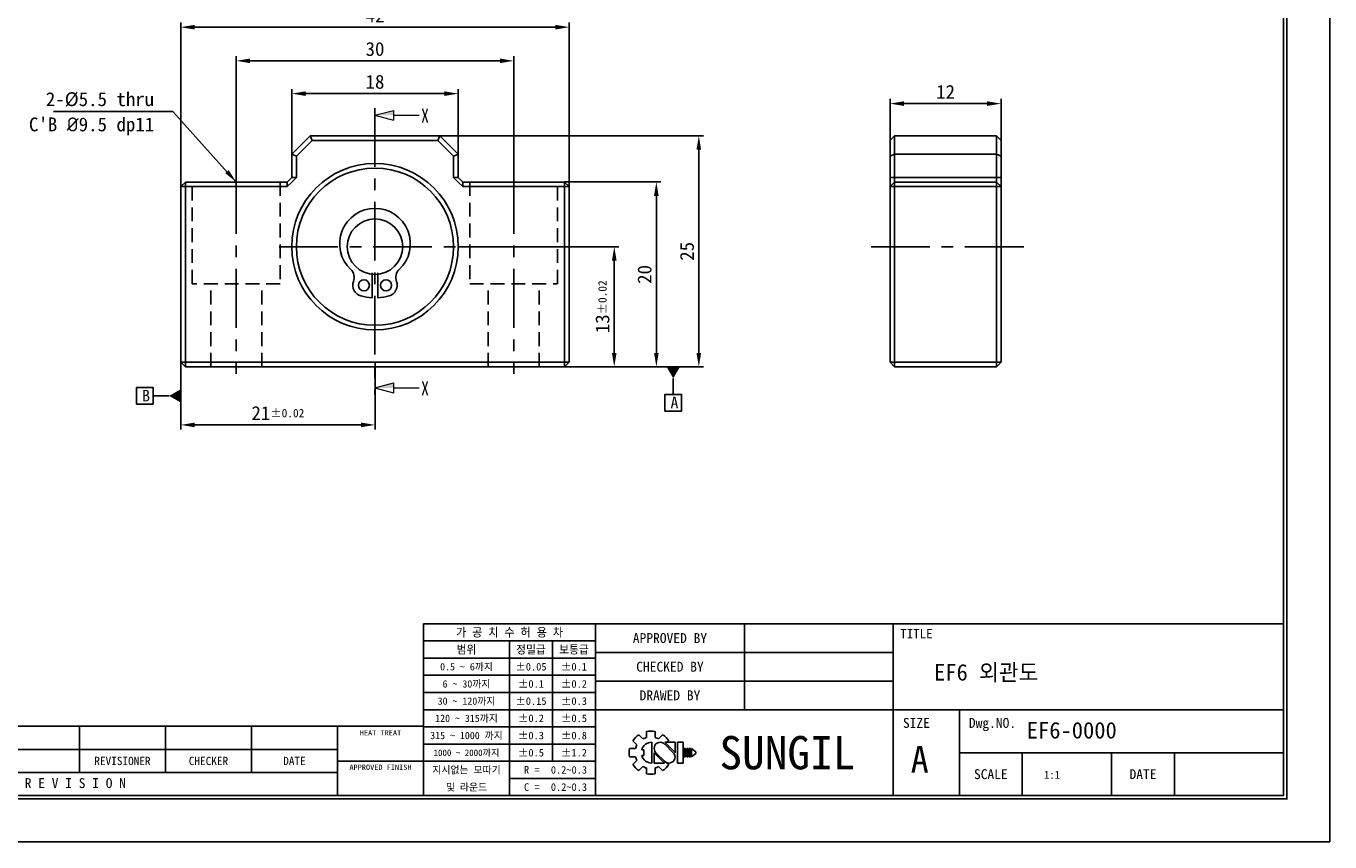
# Model space of a CAD drawing. Header units: millimetres. Extents: x 0 to 212, y 0 to 150.
# Tile 2 of 3: x 71 to 212, y 0 to 88. Entities that reach past the tile are written whole.
import ezdxf
from ezdxf.enums import TextEntityAlignment as Align

# ---------------------------------------------------------------- set-up
doc = ezdxf.new("R2010")
doc.units = ezdxf.units.MM
doc.linetypes.add('CENTER', pattern=[50.8, 31.75, -6.35, 6.35, -6.35])
doc.linetypes.add('DASHED', pattern=[0.75, 0.5, -0.25])
doc.layers.get('0').update_dxf_attribs({"linetype": 'CONTINUOUS'})
doc.layers.get('DEFPOINTS').update_dxf_attribs({"linetype": 'CONTINUOUS'})
for name, color, linetype in [('center', 1, 'CENTER'), ('hidden', 2, 'DASHED'), ('L1', 7, 'CONTINUOUS'), ('OUTLINE', 7, 'CONTINUOUS')]:
    doc.layers.add(name, color=color, linetype=linetype)
doc.dimstyles.get("Standard").update_dxf_attribs({"dimtxt": 1.5, "dimasz": 1.5, "dimexe": 0.5, "dimexo": 0, "dimgap": 0.5, "dimtad": 1, "dimdec": 3, "dimzin": 11, "dimdsep": 46, "dimtxsty": 'Standard', "dimcen": 0, "dimclrd": 5, "dimclre": 5, "dimclrt": 3, "dimadec": 0, "dimazin": 0, "dimtfac": 0.6, "dimtdec": 3, "dimtmove": 0, "dimatfit": 3, "dimfxl": 0, "dimtolj": 1, "dimtzin": 11, "dimarcsym": 0})

# ---------------------------------------------------------------- blocks, each defined once
blk = doc.blocks.new('표제란')
at = {"layer": 'L1', "color": 0}
for p, q in [((297, 0), (297, 210)), ((0, 0), (297, 0))]:
    blk.add_line(p, q, dxfattribs=at)
at = {"layer": 'L1'}
for p, q in [((290, 33), (160, 33)), ((160, 33), (160, 7)), ((186, 33), (186, 7)), ((208.5, 33), (208.5, 20)), ((231, 33), (231, 7)), ((186, 30.4), (160, 30.4)), ((173, 30.4), (173, 7)), ((179.5, 30.4), (179.5, 12.2)), ((186, 27.8), (160, 27.8)), ((231, 28.67), (186, 28.67)), ((186, 25.2), (160, 25.2)), ((231, 24.33), (186, 24.33)), ((186, 22.6), (160, 22.6)), ((186, 20), (160, 20)), ((290, 20), (186, 20)), ((241, 20), (241, 7)), ((160, 17.5), (62, 17.5)), ((108, 17.5), (108, 10.5)), ((121, 17.5), (121, 10.5)), ((134, 17.5), (134, 10.5)), ((147, 17.5), (147, 7)), ((186, 17.4), (160, 17.4)), ((192.55, 16.22), (193.17, 15.6)), ((193.7, 16.69), (193.7, 15.81)), ((195, 16.69), (195, 15.81)), ((195.52, 15.6), (196.14, 16.22)), ((147, 14), (62, 14)), ((186, 14.8), (160, 14.8)), ((191.15, 14.15), (192.03, 14.15)), ((191.15, 14.15), (192.03, 14.15)), ((191.63, 15.3), (192.25, 14.68)), ((192.98, 13.93), (193.28, 13.93)), ((193.28, 13.93), (193.28, 13.07)), ((194.5, 15.08), (194.5, 11.92)), ((197.74, 13.5), (196.41, 14.83)), ((198.02, 13.53), (196.47, 15.08)), ((196.47, 15.08), (198.02, 15.08)), ((196.84, 15.08), (197.06, 15.3)), ((198.02, 15.08), (198.02, 13.5)), ((198.39, 15.08), (198.39, 11.92)), ((198.39, 15.08), (199.26, 15.08)), ((199.26, 15.08), (199.26, 11.92)), ((199.41, 14.15), (199.41, 12.85)), ((199.41, 14.15), (199.62, 14.15)), ((199.62, 14.15), (199.62, 12.85)), ((199.78, 14.15), (199.78, 12.85)), ((199.78, 14.15), (199.99, 14.15)), ((199.99, 14.15), (199.99, 12.85)), ((200.14, 14.15), (200.14, 12.85)), ((200.14, 14.15), (200.36, 14.15)), ((200.36, 14.15), (200.36, 12.85)), ((200.51, 14.15), (200.51, 12.85)), ((200.51, 14.15), (201.16, 13.61)), ((147, 12.2), (160, 12.2)), ((186, 12.2), (160, 12.2)), ((191.15, 12.85), (192.03, 12.85)), ((191.63, 11.7), (192.25, 12.32)), ((192.98, 13.07), (193.28, 13.07)), ((194.86, 13.5), (194.86, 11.92)), ((194.86, 13.47), (196.42, 11.92)), ((194.86, 11.92), (196.42, 11.92)), ((195.14, 13.5), (196.47, 12.17)), ((196.79, 11.98), (197.06, 11.7)), ((198.39, 11.92), (199.26, 11.92)), ((199.41, 12.85), (199.62, 12.85)), ((199.78, 12.85), (199.99, 12.85)), ((200.14, 12.85), (200.36, 12.85)), ((201.16, 13.39), (200.51, 12.85)), ((201.16, 13.61), (201.16, 13.5)), ((201.16, 13.61), (201.16, 13.39)), ((201.16, 13.5), (201.16, 13.39)), ((290, 13.5), (241, 13.5)), ((250.5, 13.5), (250.5, 7)), ((264, 13.5), (264, 7)), ((273.5, 13.5), (273.5, 7)), ((147, 10.5), (62, 10.5)), ((192.55, 10.78), (193.17, 11.4)), ((193.7, 11.19), (193.7, 10.31)), ((195, 11.19), (195, 10.31)), ((195.52, 11.4), (196.14, 10.78)), ((186, 9.6), (173, 9.6))]:
    blk.add_line(p, q, dxfattribs=at)
at = {"layer": 'L1', "const_width": 0.25}
blk.add_lwpolyline([(290.5, 6.5), (290.5, 203.5), (10, 203.5), (10, 6.5)], close=True, dxfattribs=at)
at = {"layer": 'L1'}
blk.add_lwpolyline([(290, 7), (290, 203), (10.5, 203), (10.5, 7)], close=True, dxfattribs=at)
for centre, radius, start, end in [((194.35, 13.5), 3.26, 123.4943, 146.5057), ((194.35, 13.5), 2.4, 105.6872, 119.3128), ((194.35, 13.5), 3.26, 78.4943, 101.5057), ((194.35, 13.5), 2.4, 60.6872, 74.3128), ((194.35, 13.5), 3.26, 33.4943, 56.5057), ((194.35, 13.5), 3.26, 168.4943, 191.5057), ((194.35, 13.5), 2.4, 150.6872, 164.3128), ((194.5, 13.5), 1.58, 90, 164.0671), ((195.78, 14.16), 0.919, 43.2202, 225.8282), ((194.35, 13.5), 2.4, 195.6872, 209.3128), ((194.5, 13.5), 1.58, 195.9329, 270), ((197.1, 12.84), 0.919, 223.2202, 45.8282), ((194.35, 13.5), 3.26, 213.4943, 236.5057), ((194.35, 13.5), 2.4, 240.6872, 254.3128), ((194.35, 13.5), 3.26, 258.4943, 281.5057), ((194.35, 13.5), 2.4, 285.6872, 299.3128), ((194.35, 13.5), 3.26, 303.4943, 326.5057)]:
    blk.add_arc(centre, radius, start, end, dxfattribs=at)
for p in [(208.5, 28.67), (208.5, 24.33)]:
    blk.add_point(p, dxfattribs=at)
for s, height, p in [('가 공 치 수 허 용 차', 1.3, (173, 31.7)), ('APPROVED BY', 1.5, (197.25, 30.83)), ('TITLE', 1.444, (234.5, 31.5)), ('범위', 1.25, (166.5, 29.1)), ('정밀급', 1.25, (176.25, 29.1)), ('보통급', 1.25, (182.75, 29.1)), ('0.5 ~ 6까지', 1.1, (166.5, 26.5)), ('%%P0.05', 1.15, (176.25, 26.5)), ('%%P0.1', 1.15, (182.75, 26.5)), ('CHECKED BY', 1.5, (197.25, 26.5)), ('6 ~ 30까지', 1.1, (166.5, 23.9)), ('%%P0.1', 1.15, (176.25, 23.9)), ('%%P0.2', 1.15, (182.75, 23.9)), ('30 ~ 120까지', 1.1, (166.5, 21.3)), ('%%P0.15', 1.15, (176.25, 21.3)), ('%%P0.3', 1.15, (182.75, 21.3)), ('DRAWED BY', 1.5, (197.25, 22.17)), ('120 ~ 315까지', 1.1, (166.5, 18.7)), ('%%P0.2', 1.15, (176.25, 18.7)), ('%%P0.5', 1.15, (182.75, 18.7)), ('SIZE', 1.5, (234.5, 18)), ('Dwg.NO.', 1.5, (246, 18)), ('HEAT TREAT', 0.8, (153.5, 16.5)), ('315 ~ 1000 까지', 1.1, (166.5, 16.1)), ('%%P0.3', 1.15, (176.25, 16.1)), ('%%P0.8', 1.15, (182.75, 16.1)), ('SUNGIL', 5.032, (215, 13.5)), ('1000 ~ 2000까지', 0.99, (166.5, 13.49)), ('%%P0.5', 1.15, (176.25, 13.5)), ('%%P1.2', 1.15, (182.75, 13.5)), ('A', 4, (235, 12.5)), ('REVISIONER', 1.25, (114.5, 12.25)), ('CHECKER', 1.25, (127.5, 12.25)), ('DATE', 1.25, (140.5, 12.25)), ('APPROVED FINISH', 0.8, (153.5, 11.3)), ('지시없는 모따기', 1.1, (166.5, 10.9)), ('R = ', 1.15, (176.75, 10.9)), ('SCALE', 1.5, (245.75, 10.25)), ('DATE', 1.5, (268.75, 10.25)), ('R E V I S I O N', 1.5, (107.38, 8.9)), ('및 라운드', 1.1, (166.5, 8.3)), ('C = ', 1.15, (176.75, 8.3))]:
    blk.add_text(s, height=height, dxfattribs=at).set_placement(p, align=Align.MIDDLE_CENTER)
for tag, p in [('필렛', (179.25, 10.9)), ('모따기', (179.25, 8.3))]:
    blk.add_attdef(tag, text='', height=1.15, dxfattribs=at).set_placement(p, align=Align.MIDDLE_LEFT)
at = {"layer": 'OUTLINE', "ltscale": 0.5}
for tag, p, height in [('TITLE', (237.17, 24.41), 2.5), ('도번', (251.18, 15.64), 2.5), ('SCALE', (253.78, 9.55), 1.2), ('DATE', (277.02, 9.51), 1.2)]:
    blk.add_attdef(tag, p, '', height=height, dxfattribs=at)
blk = doc.blocks.new('*D2')
at = {"layer": 'DEFPOINTS', "color": 0, "ltscale": 0.2}
for p in [(118.22, 80.96), (100.22, 74.4), (118.22, 74.4)]:
    blk.add_point(p, dxfattribs=at)
at = {"layer": 'OUTLINE', "color": 5, "lineweight": -2, "ltscale": 0.2}
for p, q in [((100.22, 74.4), (100.22, 81.46)), ((101.72, 80.96), (116.72, 80.96)), ((118.22, 74.4), (118.22, 81.46))]:
    blk.add_line(p, q, dxfattribs=at)
at = {"layer": 'OUTLINE', "color": 5, "ltscale": 0.2}
for points in [[(101.72, 81.21), (101.72, 80.71), (100.22, 80.96)], [(116.72, 81.21), (116.72, 80.71), (118.22, 80.96)]]:
    blk.add_solid(points, dxfattribs=at)
at = {"layer": 'OUTLINE', "color": 3, "ltscale": 0.2, "insert": (109.22, 82.23), "char_height": 1.5, "attachment_point": 5}
blk.add_mtext('\\A1;18', dxfattribs=at)
blk = doc.blocks.new('*D3')
at = {"layer": 'DEFPOINTS', "color": 0, "ltscale": 0.2}
for p in [(124.22, 84.51), (94.22, 72.15), (124.22, 72.15)]:
    blk.add_point(p, dxfattribs=at)
at = {"layer": 'OUTLINE', "color": 5, "lineweight": -2, "ltscale": 0.2}
for p, q in [((94.22, 72.15), (94.22, 85.01)), ((124.22, 72.15), (124.22, 85.01)), ((95.72, 84.51), (122.72, 84.51))]:
    blk.add_line(p, q, dxfattribs=at)
at = {"layer": 'OUTLINE', "color": 5, "ltscale": 0.2}
for points in [[(95.72, 84.76), (95.72, 84.26), (94.22, 84.51)], [(122.72, 84.76), (122.72, 84.26), (124.22, 84.51)]]:
    blk.add_solid(points, dxfattribs=at)
at = {"layer": 'OUTLINE', "color": 3, "ltscale": 0.2, "insert": (109.22, 85.78), "char_height": 1.5, "attachment_point": 5}
blk.add_mtext('\\A1;30', dxfattribs=at)
blk = doc.blocks.new('*D4')
at = {"layer": 'DEFPOINTS', "color": 0, "ltscale": 0.2}
for p in [(130.22, 88.15), (88.22, 70.9), (130.22, 70.9)]:
    blk.add_point(p, dxfattribs=at)
at = {"layer": 'OUTLINE', "color": 5, "lineweight": -2, "ltscale": 0.2}
for p, q in [((88.22, 70.9), (88.22, 88.65)), ((89.72, 88.15), (128.72, 88.15)), ((130.22, 70.9), (130.22, 88.65))]:
    blk.add_line(p, q, dxfattribs=at)
at = {"layer": 'OUTLINE', "color": 5, "ltscale": 0.2}
for points in [[(89.72, 88.4), (89.72, 87.9), (88.22, 88.15)], [(128.72, 88.4), (128.72, 87.9), (130.22, 88.15)]]:
    blk.add_solid(points, dxfattribs=at)
at = {"layer": 'OUTLINE', "color": 3, "ltscale": 0.2, "insert": (109.22, 89.42), "char_height": 1.5, "attachment_point": 5}
blk.add_mtext('\\A1;42', dxfattribs=at)
blk = doc.blocks.new('*D5')
at = {"layer": 'DEFPOINTS', "color": 0, "ltscale": 0.2}
for p in [(88.22, 51.9), (109.22, 51.9), (109.22, 45.12)]:
    blk.add_point(p, dxfattribs=at)
at = {"layer": 'OUTLINE', "color": 5, "lineweight": -2, "ltscale": 0.2}
for p, q in [((88.22, 51.9), (88.22, 44.62)), ((109.22, 51.9), (109.22, 44.62)), ((89.72, 45.12), (107.72, 45.12))]:
    blk.add_line(p, q, dxfattribs=at)
at = {"layer": 'OUTLINE', "color": 5, "ltscale": 0.2}
for points in [[(89.72, 45.37), (89.72, 44.87), (88.22, 45.12)], [(107.72, 45.37), (107.72, 44.87), (109.22, 45.12)]]:
    blk.add_solid(points, dxfattribs=at)
at = {"layer": 'OUTLINE', "color": 3, "ltscale": 0.2, "insert": (98.72, 46.39), "char_height": 1.5, "attachment_point": 5}
blk.add_mtext('\\A1;21{\\H0.900000;±0.02}', dxfattribs=at)
blk = doc.blocks.new('*D6')
at = {"layer": 'DEFPOINTS', "color": 0, "ltscale": 0.2}
for p in [(118.22, 64.4), (135.09, 64.4), (129.72, 51.4)]:
    blk.add_point(p, dxfattribs=at)
at = {"layer": 'OUTLINE', "color": 5, "lineweight": -2, "ltscale": 0.2}
for p, q in [((118.22, 64.4), (135.59, 64.4)), ((135.09, 52.9), (135.09, 62.9)), ((129.72, 51.4), (135.59, 51.4))]:
    blk.add_line(p, q, dxfattribs=at)
at = {"layer": 'OUTLINE', "color": 5, "ltscale": 0.2}
for points in [[(134.84, 62.9), (135.34, 62.9), (135.09, 64.4)], [(134.84, 52.9), (135.34, 52.9), (135.09, 51.4)]]:
    blk.add_solid(points, dxfattribs=at)
at = {"layer": 'OUTLINE', "color": 3, "ltscale": 0.2, "insert": (133.82, 57.9), "char_height": 1.5, "attachment_point": 5, "rotation": 90}
blk.add_mtext('\\A1;13{\\H0.900000;±0.02}', dxfattribs=at)
blk = doc.blocks.new('*D7')
at = {"layer": 'DEFPOINTS', "color": 0, "ltscale": 0.2}
for p in [(129.72, 71.4), (139.64, 71.4), (129.72, 51.4)]:
    blk.add_point(p, dxfattribs=at)
at = {"layer": 'OUTLINE', "color": 5, "lineweight": -2, "ltscale": 0.2}
for p, q in [((129.72, 71.4), (140.14, 71.4)), ((139.64, 52.9), (139.64, 69.9)), ((129.72, 51.4), (140.14, 51.4))]:
    blk.add_line(p, q, dxfattribs=at)
at = {"layer": 'OUTLINE', "color": 5, "ltscale": 0.2}
for points in [[(139.39, 69.9), (139.89, 69.9), (139.64, 71.4)], [(139.39, 52.9), (139.89, 52.9), (139.64, 51.4)]]:
    blk.add_solid(points, dxfattribs=at)
at = {"layer": 'OUTLINE', "color": 3, "ltscale": 0.2, "insert": (138.37, 61.4), "char_height": 1.5, "attachment_point": 5, "rotation": 90}
blk.add_mtext('\\A1;20', dxfattribs=at)
blk = doc.blocks.new('*D8')
at = {"layer": 'DEFPOINTS', "color": 0, "ltscale": 0.2}
for p in [(116.22, 76.4), (144.23, 76.4), (129.72, 51.4)]:
    blk.add_point(p, dxfattribs=at)
at = {"layer": 'OUTLINE', "color": 5, "lineweight": -2, "ltscale": 0.2}
for p, q in [((116.22, 76.4), (144.73, 76.4)), ((144.23, 52.9), (144.23, 74.9)), ((129.72, 51.4), (144.73, 51.4))]:
    blk.add_line(p, q, dxfattribs=at)
at = {"layer": 'OUTLINE', "color": 5, "ltscale": 0.2}
for points in [[(143.98, 74.9), (144.48, 74.9), (144.23, 76.4)], [(143.98, 52.9), (144.48, 52.9), (144.23, 51.4)]]:
    blk.add_solid(points, dxfattribs=at)
at = {"layer": 'OUTLINE', "color": 3, "ltscale": 0.2, "insert": (142.96, 63.9), "char_height": 1.5, "attachment_point": 5, "rotation": 90}
blk.add_mtext('\\A1;25', dxfattribs=at)
blk = doc.blocks.new('_DatumFilled')
at = {"color": 0, "linetype": 'ByBlock'}
blk.add_solid([(0, 0.58), (-1, 0), (0, -0.58)], dxfattribs=at)
blk = doc.blocks.new('*D10')
at = {"layer": 'DEFPOINTS', "color": 0, "ltscale": 0.2}
for p in [(176.91, 79.88), (164.91, 75.9), (176.91, 75.9)]:
    blk.add_point(p, dxfattribs=at)
at = {"layer": 'OUTLINE', "color": 5, "lineweight": -2, "ltscale": 0.2}
for p, q in [((164.91, 75.9), (164.91, 80.38)), ((176.91, 75.9), (176.91, 80.38)), ((166.41, 79.88), (175.41, 79.88))]:
    blk.add_line(p, q, dxfattribs=at)
at = {"layer": 'OUTLINE', "color": 5, "ltscale": 0.2}
for points in [[(166.41, 80.13), (166.41, 79.63), (164.91, 79.88)], [(175.41, 80.13), (175.41, 79.63), (176.91, 79.88)]]:
    blk.add_solid(points, dxfattribs=at)
at = {"layer": 'OUTLINE', "color": 3, "ltscale": 0.2, "insert": (170.91, 81.15), "char_height": 1.5, "attachment_point": 5}
blk.add_mtext('\\A1;12', dxfattribs=at)

msp = doc.modelspace()

# ---------------------------------------------------------------- linework, layer by layer
at = {"layer": 'center', "ltscale": 0.2}
for p, q in [((109.2177, 79.3987), (109.2177, 48.3987)), ((94.2177, 72.1487), (94.2177, 50.6487)), ((124.2177, 72.1487), (124.2177, 50.6487)), ((98.8677, 64.3987), (119.5677, 64.3987)), ((162.8532, 64.3987), (179.4044, 64.3987))]:
    msp.add_line(p, q, dxfattribs=at)
at = {"layer": 'hidden', "ltscale": 3}
for p, q in [((89.4677, 60.3987), (89.4677, 71.3987)), ((98.9677, 71.3987), (98.9677, 60.3987)), ((119.4677, 71.3987), (119.4677, 60.3987)), ((128.9677, 60.3987), (128.9677, 71.3987)), ((98.9677, 60.3987), (89.4677, 60.3987)), ((91.4677, 51.3987), (91.4677, 60.3987)), ((96.9677, 51.3987), (96.9677, 60.3987)), ((119.4677, 60.3987), (128.9677, 60.3987)), ((121.4677, 51.3987), (121.4677, 60.3987)), ((126.9677, 51.3987), (126.9677, 60.3987))]:
    msp.add_line(p, q, dxfattribs=at)
at = {"layer": 'OUTLINE', "lineweight": 9}
for p, q in [((109.2177, 78.6136), (111.2177, 79.1495)), ((111.2177, 79.1495), (111.2177, 78.0777)), ((109.2177, 78.6136), (111.2177, 78.0777)), ((111.2177, 78.6136), (113.9877, 78.6136)), ((109.2177, 49.1176), (111.2177, 49.6535)), ((111.2177, 49.6535), (111.2177, 48.5817)), ((109.2177, 49.1176), (111.2177, 48.5817)), ((111.2177, 49.1176), (113.9877, 49.1176))]:
    msp.add_line(p, q, dxfattribs=at)
at = {"layer": 'OUTLINE'}
for p, q in [((100.2177, 74.3987), (102.2177, 76.3987)), ((102.4248, 75.8987), (102.2177, 76.3987)), ((102.2177, 76.3987), (116.2177, 76.3987)), ((116.0106, 75.8987), (116.2177, 76.3987)), ((116.2177, 76.3987), (118.2177, 74.3987)), ((164.9088, 75.8987), (165.4088, 76.3987)), ((165.4088, 76.3987), (165.4088, 74.3987)), ((165.4088, 76.3987), (176.4088, 76.3987)), ((176.4088, 74.3987), (176.4088, 76.3987)), ((176.4088, 76.3987), (176.9088, 75.8987)), ((102.4248, 75.8987), (100.7177, 74.1916)), ((116.0106, 75.8987), (102.4248, 75.8987)), ((117.7177, 74.1916), (116.0106, 75.8987)), ((164.9088, 74.1916), (164.9088, 75.8987)), ((176.9088, 75.8987), (176.9088, 74.1916)), ((100.2177, 71.8987), (100.2177, 74.3987)), ((100.7177, 74.1916), (100.2177, 74.3987)), ((100.7177, 74.1916), (100.7177, 71.8987)), ((118.2177, 74.3987), (117.7177, 74.1916)), ((117.7177, 71.8987), (117.7177, 74.1916)), ((118.2177, 74.3987), (118.2177, 71.8987)), ((165.4088, 74.3987), (164.9088, 74.1916)), ((164.9088, 71.8987), (164.9088, 74.1916)), ((176.4088, 74.3987), (165.4088, 74.3987)), ((165.4088, 74.3987), (165.4088, 71.8987)), ((176.4088, 71.8987), (176.4088, 74.3987)), ((176.4088, 74.3987), (176.9088, 74.1916)), ((176.9088, 74.1916), (176.9088, 71.8987)), ((88.2177, 70.8987), (88.7177, 71.3987)), ((88.2177, 70.8987), (88.7177, 70.8987)), ((88.2177, 51.8987), (88.2177, 70.8987)), ((88.7177, 71.3987), (88.7177, 70.8987)), ((88.7177, 71.3987), (99.7177, 71.3987)), ((88.7177, 70.8987), (88.7177, 51.8987)), ((99.7177, 70.8987), (88.7177, 70.8987)), ((99.7177, 71.3987), (100.2177, 71.8987)), ((99.7177, 70.8987), (100.2177, 71.3987)), ((99.7177, 71.3987), (99.7177, 70.8987)), ((100.2177, 71.3987), (100.7177, 71.8987)), ((100.7177, 71.8987), (100.2177, 71.8987)), ((118.2177, 71.8987), (117.7177, 71.8987)), ((117.7177, 71.8987), (118.2177, 71.3987)), ((118.2177, 71.8987), (118.7177, 71.3987)), ((118.2177, 71.3987), (118.7177, 70.8987)), ((118.7177, 70.8987), (118.7177, 71.3987)), ((118.7177, 71.3987), (129.7177, 71.3987)), ((129.7177, 70.8987), (118.7177, 70.8987)), ((129.7177, 71.3987), (130.2177, 70.8987)), ((129.7177, 70.8987), (129.7177, 71.3987)), ((129.7177, 51.8987), (129.7177, 70.8987)), ((129.7177, 70.8987), (130.2177, 70.8987)), ((130.2177, 70.8987), (130.2177, 51.8987)), ((165.4088, 71.8987), (164.9088, 71.8987)), ((164.9088, 71.8987), (164.9088, 71.3987)), ((164.9088, 70.8987), (165.4088, 71.3987)), ((164.9088, 71.3987), (164.9088, 70.8987)), ((164.9088, 51.8987), (164.9088, 70.8987)), ((164.9088, 70.8987), (165.4088, 70.8987)), ((165.4088, 71.8987), (176.4088, 71.8987)), ((165.4088, 71.8987), (165.4088, 71.3987)), ((165.4088, 71.3987), (176.4088, 71.3987)), ((165.4088, 71.3987), (165.4088, 70.8987)), ((165.4088, 70.8987), (165.4088, 51.8987)), ((176.4088, 70.8987), (165.4088, 70.8987)), ((176.4088, 71.8987), (176.4088, 71.3987)), ((176.4088, 71.8987), (176.9088, 71.8987)), ((176.4088, 71.3987), (176.9088, 70.8987)), ((176.4088, 71.3987), (176.4088, 70.8987)), ((176.4088, 51.8987), (176.4088, 70.8987)), ((176.4088, 70.8987), (176.9088, 70.8987)), ((176.9088, 71.3987), (176.9088, 71.8987)), ((176.9088, 70.8987), (176.9088, 71.3987)), ((176.9088, 70.8987), (176.9088, 51.8987)), ((108.9177, 61.5645), (108.9177, 58.8645)), ((109.5177, 61.5645), (109.5177, 58.8645)), ((88.2177, 51.8987), (88.7177, 51.8987)), ((88.7177, 51.3987), (88.2177, 51.8987)), ((88.7177, 51.8987), (129.7177, 51.8987)), ((88.7177, 51.3987), (88.7177, 51.8987)), ((129.7177, 51.3987), (88.7177, 51.3987)), ((130.2177, 51.8987), (129.7177, 51.3987)), ((129.7177, 51.3987), (129.7177, 51.8987)), ((129.7177, 51.8987), (130.2177, 51.8987)), ((165.4088, 51.3987), (164.9088, 51.8987)), ((164.9088, 51.8987), (165.4088, 51.8987)), ((165.4088, 51.8987), (176.4088, 51.8987)), ((165.4088, 51.8987), (165.4088, 51.3987)), ((176.4088, 51.3987), (165.4088, 51.3987)), ((176.9088, 51.8987), (176.4088, 51.3987)), ((176.4088, 51.8987), (176.4088, 51.3987)), ((176.4088, 51.8987), (176.9088, 51.8987))]:
    msp.add_line(p, q, dxfattribs=at)
at = {"layer": 'OUTLINE', "color": 5, "ltscale": 0.5}
for points in [[(141.4688, 50.1487), (141.4688, 48.4163)], [(86.9677, 48.2584), (85.2353, 48.2584)]]:
    msp.add_lwpolyline(points, dxfattribs=at)
for points in [[(85.2353, 47.3584), (83.4353, 47.3584), (83.4353, 49.1584), (85.2353, 49.1584)], [(140.5688, 46.6163), (142.3688, 46.6163), (142.3688, 48.4163), (140.5688, 48.4163)]]:
    msp.add_lwpolyline(points, close=True, dxfattribs=at)
at = {"layer": 'OUTLINE'}
for centre, radius in [((109.2177, 64.3987), 9), ((109.2177, 64.3987), 8.5), ((109.2177, 64.3987), 3), ((108.0177, 60.2255), 0.6), ((110.4177, 60.2255), 0.6)]:
    msp.add_circle(centre, radius, dxfattribs=at)
for centre, radius, start, end in [((109.2177, 64.7237), 3.825, 313.317804, 226.682144), ((105.7703, 61.0677), 1.2, 339.456516, 46.682144), ((108.0177, 60.2255), 1.2, 159.456516, 253.957388), ((110.4177, 60.2255), 1.2, 286.042561, 20.543433), ((112.665, 61.0677), 1.2, 133.317804, 200.543433), ((109.2177, 64.3987), 5.5423, 253.957388, 266.897081), ((109.2177, 64.3987), 5.5423, 273.102867, 286.042561)]:
    msp.add_arc(centre, radius, start, end, dxfattribs=at)
at = {"layer": 'OUTLINE', "lineweight": 9}
for points in [[(109.2177, 78.6136), (111.2177, 79.1495), (111.2177, 78.6136)], [(109.2177, 49.1176), (111.2177, 49.6535), (111.2177, 49.1176)]]:
    msp.add_solid(points, dxfattribs=at)

# ---------------------------------------------------------------- block references
at = {"layer": 'OUTLINE'}
ref = msp.add_blockref('표제란', (0, 0), dxfattribs=dict(at, xscale=0.7153919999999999, yscale=0.7153919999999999, zscale=0.7153919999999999))
ref.add_attrib('SCALE', '1:1', (181.553, 6.8338), dxfattribs={"ltscale": 0.5, "height": 0.85847})
ref.add_attrib('도번', 'EF6-0000', (179.693, 11.1905), dxfattribs={"ltscale": 0.5, "height": 1.78848})
ref.add_attrib('TITLE', 'EF6 외관도', (169.6665, 17.4598), dxfattribs={"ltscale": 0.5, "height": 1.78848})
ref.add_attrib('필렛', '0.2~0.3', dxfattribs={"layer": 'L1', "height": 0.8227}).set_placement((128.234, 7.7978), align=Align.MIDDLE_LEFT)
ref.add_attrib('모따기', '0.2~0.3', dxfattribs={"layer": 'L1', "height": 0.8227}).set_placement((128.234, 5.9378), align=Align.MIDDLE_LEFT)
at = {"layer": 'OUTLINE', "color": 5, "ltscale": 0.5, "yscale": 1.25, "zscale": 1.25}
for p, xscale, rotation in [((141.4688, 51.3987), 1.25, 90), ((88.2177, 48.2584), -1.25, 180)]:
    msp.add_blockref('_DatumFilled', p, dxfattribs=dict(at, xscale=xscale, rotation=rotation))

# ---------------------------------------------------------------- texts
at = {"lineweight": 9, "width": 0.8}
for p in [(114.2193, 77.8259), (114.2193, 48.33)]:
    msp.add_text('X', height=1.5, dxfattribs=at).set_placement(p)
at = {"layer": 'OUTLINE', "color": 3, "ltscale": 0.2, "char_height": 1.5, "attachment_point": 9}
for s, insert in [('\\A1;2-%%c5.5 thru', (85.3449, 79.5426)), ("\\A1;C'B {\\fISOCPEUR|b0|i0|c0|p34;%%C}9.5 dp11", (85.3449, 76.4514))]:
    msp.add_mtext(s, dxfattribs=dict(at, insert=insert))
at = {"layer": 'OUTLINE', "color": 3, "ltscale": 0.5, "char_height": 1.25, "attachment_point": 9}
for s, insert in [('\\A1;B', (84.8922, 47.6555)), ('\\A1;A', (142.0256, 46.9134))]:
    msp.add_mtext(s, dxfattribs=dict(at, insert=insert))

# ---------------------------------------------------------------- dimensions: what is measured, and where the dimension line sits
at = {"layer": 'OUTLINE', "ltscale": 0.2}
for base, p1, p2, picture, middle in [((130.2177, 88.1463), (88.2177, 70.8987), (130.2177, 70.8987), '*D4', (109.2177, 89.4163)), ((124.2177, 84.5147), (94.2177, 72.1487), (124.2177, 72.1487), '*D3', (109.2177, 85.7837)), ((118.2177, 80.9617), (100.2177, 74.3987), (118.2177, 74.3987), '*D2', (109.2177, 82.2327)), ((176.9088, 79.8821), (164.9088, 75.8987), (176.9088, 75.8987), '*D10', (170.9088, 81.1531))]:
    dim = msp.add_linear_dim(base=base, p1=p1, p2=p2, dimstyle='Standard', dxfattribs=at)
    dim.commit()
    dim.dimension.update_dxf_attribs({"geometry": picture, "text_midpoint": middle})
for base, p2, picture, middle in [((144.2296, 76.3987), (116.2177, 76.3987), '*D8', (142.9606, 63.8987)), ((139.6385, 71.3987), (129.7177, 71.3987), '*D7', (138.3695, 61.3987))]:
    dim = msp.add_linear_dim(base=base, p1=(129.7177, 51.3987), p2=p2, angle=90, dimstyle='Standard', dxfattribs=at)
    dim.commit()
    dim.dimension.update_dxf_attribs({"geometry": picture, "text_midpoint": middle})
dim = msp.add_linear_dim(base=(135.0907, 64.3987), p1=(129.7177, 51.3987), p2=(118.2177, 64.3987), angle=90, dimstyle='Standard', override={"dimgap": 0.5, "dimtol": 1, "dimlim": 0, "dimtp": 0.02, "dimtm": 0.02}, dxfattribs=at)
dim.commit()
dim.dimension.update_dxf_attribs({"geometry": '*D6', "text_midpoint": (133.8197, 57.8987)})
dim = msp.add_linear_dim(base=(109.2177, 45.1181), p1=(88.2177, 51.8987), p2=(109.2177, 51.8987), dimstyle='Standard', override={"dimgap": 0.5, "dimtol": 1, "dimlim": 0, "dimtp": 0.02, "dimtm": 0.02}, dxfattribs=at)
dim.commit()
dim.dimension.update_dxf_attribs({"geometry": '*D5', "text_midpoint": (98.7177, 46.3891)})

# ---------------------------------------------------------------- leaders
at = {"layer": 'OUTLINE', "ltscale": 0.2, "annotation_type": 0, "has_hookline": 1, "hookline_direction": 1, "text_width": 10.8753}
msp.add_leader([(94.2177, 71.3987), (87.3449, 79.0426), (85.8449, 79.0426)], dimstyle='Standard', dxfattribs=at)

doc.saveas('drawing.dxf')
